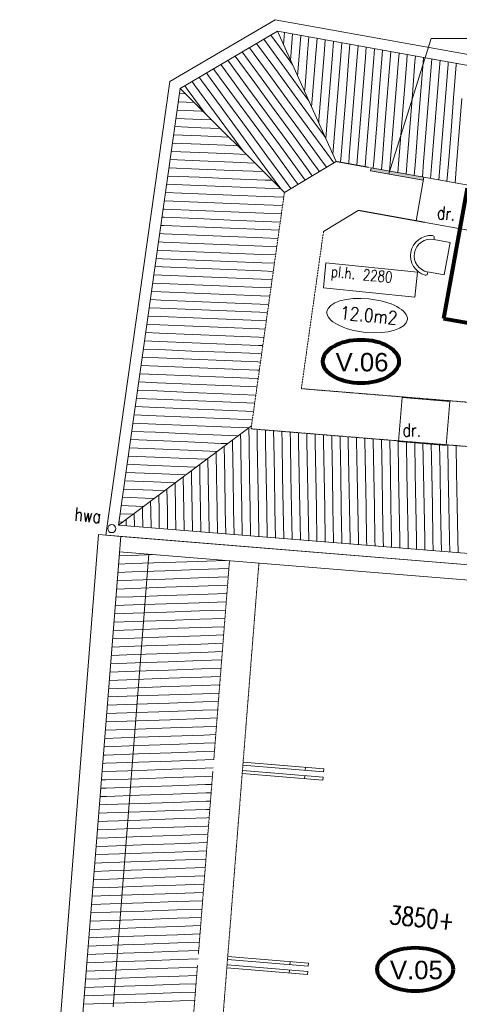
# Model space of a CAD drawing. Header units: millimetres. Extents: x -90830 to 24172, y -102460 to 73669.
# Tile 9 of 198: x -89713 to -83743, y 22146 to 35529. Entities that reach past the tile are written whole.
import ezdxf

# ---------------------------------------------------------------- set-up
doc = ezdxf.new("R2010")
doc.units = ezdxf.units.MM
doc.linetypes.add('ACAD_ISO14W100_S12', pattern=[0.009, 0.007, -0.001, 0, 0, 0, 0, 0, -0.001])
doc.linetypes.add('GETRENNT2_S6', pattern=[0.012, 0.007, -0.001, 0.001, -0.001, 0.001, -0.001])
for name, color, linetype, lineweight in [('Algemeen', 253, 'Continuous', 9), ('Algemeen01', 253, 'Continuous', 80), ('B22-BINNENWANDEN_1', 253, 'Continuous', 9), ('HOOGTEN', 253, 'Continuous', 9), ('Standard', 253, 'Continuous', 9), ('V21-BUITENWANDEN', 253, 'Continuous', 9), ('V26-DAKCONSTRUCTIES', 253, 'Continuous', 9), ('V27-DAKEN', 253, 'Continuous', 9), ('V36-HOOGTELIJN1500', 253, 'GETRENNT2_S6', 9), ('V36-HOOGTELIJN2000', 253, 'ACAD_ISO14W100_S12', 9)]:
    doc.layers.add(name, color=color, linetype=linetype, lineweight=lineweight)
doc.styles.add('ARIAL', font='arial.ttf')
doc.styles.add('TXT', font='txt.shx')

msp = doc.modelspace()

# ---------------------------------------------------------------- hatches: boundary and pattern name
at = {"layer": 'Standard'}
msp.add_hatch(color=256, dxfattribs=at).paths.add_polyline_path([(-84948, 33477), (-84233, 33348), (-84226, 33387), (-84941, 33516)])

# ---------------------------------------------------------------- linework, layer by layer
at = {"layer": 'Algemeen'}
for p, q in [((-84124, 35272), (-84700, 33432)), ((-81526, 35272), (-84124, 35272))]:
    msp.add_line(p, q, dxfattribs=at)
at = {"layer": 'Algemeen01'}
for p, q in [((-83637, 33241), (-83957, 31469)), ((-83957, 31469), (-83170, 31327))]:
    msp.add_line(p, q, dxfattribs=at)
for centre in [(-85079, 30884), (-84342, 22621)]:
    msp.add_ellipse(centre, major_axis=(516, 0), ratio=0.573767, dxfattribs=at)
at = {"layer": 'B22-BINNENWANDEN_1'}
for p, q in [((-84330, 32796), (-84223, 33387)), ((-84223, 33387), (-83367, 33232)), ((-84330, 32796), (-83473, 32642)), ((-84568, 29794), (-84519, 30392)), ((-84519, 30392), (-83871, 30339)), ((-83920, 29741), (-83871, 30339)), ((-84568, 29794), (-83920, 29741))]:
    msp.add_line(p, q, dxfattribs=at)
at = {"layer": 'Standard'}
for p, q in [((-85415, 33602), (-86214, 35372)), ((-86119, 35355), (-86132, 35191)), ((-86008, 35335), (-86027, 35094)), ((-86496, 35206), (-86250, 34870)), ((-86398, 35263), (-86159, 34936)), ((-86301, 35321), (-86068, 35002)), ((-85897, 35315), (-85915, 35086)), ((-85785, 35295), (-85803, 35077)), ((-85674, 35274), (-85690, 35068)), ((-85563, 35254), (-85578, 35059)), ((-85451, 35234), (-85466, 35050)), ((-85340, 35214), (-85354, 35041)), ((-86691, 35091), (-86432, 34737)), ((-86593, 35149), (-86341, 34803)), ((-86027, 35094), (-86036, 34978)), ((-85915, 35086), (-85940, 34766)), ((-85803, 35077), (-85838, 34628)), ((-85690, 35068), (-85726, 34619)), ((-85229, 35194), (-85242, 35032)), ((-85118, 35174), (-85130, 35023)), ((-85006, 35154), (-85018, 35014)), ((-84895, 35134), (-84905, 35005)), ((-84784, 35114), (-84793, 34996)), ((-84673, 35094), (-84681, 34988)), ((-84561, 35074), (-84569, 34979)), ((-86885, 34977), (-86879, 34967)), ((-86879, 34967), (-86613, 34604)), ((-86788, 35034), (-86788, 35034)), ((-86788, 35034), (-86522, 34671)), ((-86159, 34936), (-85894, 34573)), ((-86068, 35002), (-86012, 34926)), ((-85578, 35059), (-85614, 34610)), ((-85466, 35050), (-85502, 34601)), ((-85354, 35041), (-85390, 34592)), ((-85242, 35032), (-85277, 34584)), ((-85130, 35023), (-85165, 34575)), ((-85018, 35014), (-85053, 34566)), ((-84905, 35005), (-84941, 34557)), ((-84793, 34996), (-84829, 34548)), ((-84681, 34988), (-84717, 34539)), ((-84569, 34979), (-84605, 34530)), ((-84457, 34970), (-84492, 34521)), ((-84450, 35054), (-84457, 34970)), ((-84345, 34961), (-84380, 34512)), ((-84339, 35034), (-84345, 34961)), ((-84233, 34952), (-84268, 34503)), ((-84228, 35014), (-84233, 34952)), ((-84120, 34943), (-84156, 34494)), ((-84116, 34993), (-84120, 34943)), ((-84008, 34934), (-84044, 34486)), ((-84005, 34973), (-84008, 34934)), ((-83894, 34953), (-83896, 34925)), ((-83783, 34933), (-83784, 34916)), ((-87178, 34805), (-87151, 34768)), ((-87080, 34862), (-87061, 34835)), ((-87061, 34835), (-86795, 34471)), ((-86983, 34919), (-86970, 34901)), ((-86970, 34901), (-86704, 34538)), ((-86341, 34803), (-86075, 34440)), ((-86250, 34870), (-85984, 34506)), ((-83896, 34925), (-83932, 34477)), ((-83784, 34916), (-83820, 34468)), ((-87373, 34690), (-87333, 34636)), ((-87275, 34747), (-87242, 34702)), ((-87242, 34702), (-86977, 34339)), ((-87151, 34768), (-86886, 34405)), ((-86522, 34671), (-86257, 34307)), ((-86432, 34737), (-86166, 34374)), ((-87534, 34595), (-86118, 33181)), ((-87470, 34632), (-87424, 34569)), ((-87424, 34569), (-87195, 34256)), ((-87333, 34636), (-87067, 34272)), ((-86704, 34538), (-86439, 34174)), ((-86613, 34604), (-86348, 34241)), ((-85894, 34573), (-85787, 34427)), ((-85838, 34628), (-85844, 34553)), ((-85726, 34619), (-85748, 34341)), ((-85614, 34610), (-85650, 34162)), ((-85502, 34601), (-85537, 34153)), ((-85390, 34592), (-85425, 34144)), ((-85277, 34584), (-85313, 34135)), ((-85165, 34575), (-85201, 34126)), ((-85053, 34566), (-85089, 34117)), ((-84941, 34557), (-84977, 34108)), ((-84829, 34548), (-84864, 34099)), ((-84717, 34539), (-84752, 34090)), ((-84605, 34530), (-84640, 34081)), ((-87560, 34412), (-87342, 34403)), ((-87544, 34524), (-87460, 34520)), ((-86886, 34405), (-86620, 34042)), ((-86795, 34471), (-86529, 34108)), ((-86075, 34440), (-85810, 34077)), ((-85984, 34506), (-85719, 34143)), ((-84492, 34521), (-84528, 34073)), ((-84380, 34512), (-84416, 34064)), ((-84268, 34503), (-84304, 34055)), ((-84156, 34494), (-84192, 34046)), ((-84044, 34486), (-84079, 34037)), ((-83932, 34477), (-83967, 34028)), ((-83820, 34468), (-83855, 34019)), ((-83707, 34459), (-83743, 34010)), ((-87576, 34300), (-87242, 34286)), ((-87242, 34286), (-87224, 34285)), ((-87067, 34272), (-86802, 33909)), ((-86977, 34339), (-86711, 33975)), ((-86257, 34307), (-85991, 33944)), ((-86166, 34374), (-85901, 34010)), ((-87592, 34188), (-87246, 34174)), ((-87246, 34174), (-87107, 34168)), ((-86439, 34174), (-86173, 33811)), ((-86348, 34241), (-86082, 33878)), ((-85719, 34143), (-85562, 33928)), ((-85650, 34162), (-85652, 34128)), ((-85537, 34153), (-85556, 33916)), ((-85425, 34144), (-85460, 33703)), ((-85313, 34135), (-85349, 33686)), ((-87607, 34076), (-87251, 34061)), ((-87251, 34061), (-86989, 34051)), ((-86620, 34042), (-86355, 33678)), ((-86529, 34108), (-86264, 33745)), ((-85901, 34010), (-85635, 33647)), ((-85810, 34077), (-85544, 33713)), ((-85201, 34126), (-85237, 33677)), ((-85089, 34117), (-85124, 33669)), ((-84977, 34108), (-85012, 33660)), ((-84864, 34099), (-84900, 33651)), ((-84752, 34090), (-84788, 33642)), ((-84640, 34081), (-84676, 33633)), ((-84528, 34073), (-84564, 33624)), ((-84416, 34064), (-84452, 33615)), ((-84304, 34055), (-84339, 33606)), ((-84192, 34046), (-84227, 33597)), ((-84079, 34037), (-84115, 33588)), ((-83967, 34028), (-84003, 33579)), ((-83855, 34019), (-83891, 33571)), ((-83743, 34010), (-83779, 33562)), ((-87623, 33964), (-87255, 33949)), ((-87255, 33949), (-86872, 33933)), ((-86802, 33909), (-86679, 33741)), ((-86711, 33975), (-86446, 33612)), ((-86082, 33878), (-85817, 33514)), ((-85991, 33944), (-85726, 33581)), ((-87655, 33740), (-87265, 33724)), ((-87639, 33852), (-87260, 33836)), ((-87260, 33836), (-86810, 33818)), ((-86810, 33818), (-86754, 33816)), ((-86264, 33745), (-85998, 33381)), ((-86173, 33811), (-85908, 33448)), ((-87671, 33628), (-87269, 33612)), ((-87269, 33612), (-86820, 33593)), ((-87265, 33724), (-86815, 33706)), ((-86820, 33593), (-86519, 33581)), ((-86815, 33706), (-86636, 33698)), ((-86446, 33612), (-86180, 33249)), ((-86355, 33678), (-86089, 33315)), ((-86118, 33181), (-85415, 33602)), ((-85635, 33647), (-85545, 33524)), ((-85544, 33713), (-85448, 33582)), ((-85349, 33686), (-85356, 33591)), ((-85237, 33677), (-85245, 33571)), ((-85124, 33669), (-85134, 33551)), ((-85012, 33660), (-85022, 33531)), ((-84900, 33651), (-84911, 33511)), ((-84788, 33642), (-84800, 33491)), ((-84676, 33633), (-84689, 33471)), ((-84564, 33624), (-84577, 33451)), ((-84452, 33615), (-84466, 33431)), ((-84339, 33606), (-84355, 33411)), ((-84227, 33597), (-84244, 33391)), ((-87686, 33516), (-87274, 33499)), ((-87274, 33499), (-86824, 33481)), ((-86824, 33481), (-86401, 33464)), ((-85817, 33514), (-85739, 33408)), ((-85726, 33581), (-85642, 33466)), ((-84941, 33516), (-84948, 33477)), ((-84948, 33477), (-84233, 33348)), ((-84226, 33387), (-84941, 33516)), ((-84115, 33588), (-84132, 33371)), ((-84003, 33579), (-84021, 33350)), ((-83891, 33571), (-83910, 33330)), ((-83779, 33562), (-83799, 33310)), ((-87702, 33404), (-87278, 33387)), ((-87278, 33387), (-86829, 33368)), ((-86829, 33368), (-86379, 33350)), ((-86379, 33350), (-86284, 33346)), ((-85998, 33381), (-85933, 33291)), ((-85908, 33448), (-85836, 33350)), ((-84233, 33348), (-84226, 33387)), ((-87718, 33292), (-87283, 33274)), ((-87283, 33274), (-86833, 33256)), ((-86833, 33256), (-86384, 33238)), ((-86384, 33238), (-86166, 33229)), ((-86180, 33249), (-86164, 33227)), ((-86089, 33315), (-86030, 33233)), ((-87749, 33068), (-87742, 33068)), ((-87742, 33068), (-87292, 33050)), ((-87734, 33180), (-87288, 33162)), ((-87288, 33162), (-86838, 33144)), ((-86838, 33144), (-86388, 33125)), ((-86388, 33125), (-86127, 33115)), ((-87765, 32956), (-87746, 32956)), ((-87746, 32956), (-87297, 32937)), ((-87297, 32937), (-86847, 32919)), ((-87292, 33050), (-86843, 33031)), ((-86843, 33031), (-86393, 33013)), ((-86393, 33013), (-86143, 33003)), ((-85587, 32650), (-85115, 32938)), ((-87781, 32844), (-87751, 32843)), ((-87751, 32843), (-87301, 32825)), ((-87301, 32825), (-86852, 32806)), ((-86852, 32806), (-86402, 32788)), ((-86847, 32919), (-86397, 32900)), ((-86397, 32900), (-86159, 32891)), ((-87797, 32732), (-87756, 32731)), ((-87756, 32731), (-87306, 32712)), ((-87306, 32712), (-86856, 32694)), ((-86856, 32694), (-86407, 32676)), ((-86407, 32676), (-86190, 32667)), ((-86402, 32788), (-86174, 32779)), ((-87813, 32621), (-87760, 32618)), ((-87760, 32618), (-87311, 32600)), ((-87311, 32600), (-86861, 32582)), ((-86861, 32582), (-86411, 32563)), ((-86411, 32563), (-86206, 32555)), ((-84090, 32543), (-84085, 32566)), ((-83868, 32503), (-84090, 32543)), ((-87844, 32397), (-87769, 32394)), ((-87828, 32509), (-87765, 32506)), ((-87769, 32394), (-87320, 32375)), ((-87765, 32506), (-87315, 32488)), ((-87315, 32488), (-86865, 32469)), ((-86865, 32469), (-86416, 32451)), ((-86416, 32451), (-86222, 32443)), ((-83948, 32060), (-83868, 32503)), ((-87860, 32285), (-87774, 32281)), ((-87774, 32281), (-87324, 32263)), ((-87324, 32263), (-86875, 32244)), ((-87320, 32375), (-86870, 32357)), ((-86870, 32357), (-86420, 32338)), ((-86420, 32338), (-86238, 32331)), ((-87876, 32173), (-87779, 32169)), ((-87779, 32169), (-87329, 32150)), ((-87329, 32150), (-86879, 32132)), ((-86879, 32132), (-86430, 32114)), ((-86875, 32244), (-86425, 32226)), ((-86425, 32226), (-86253, 32219)), ((-85555, 32223), (-85589, 31884)), ((-84312, 32099), (-85555, 32223)), ((-87892, 32061), (-87783, 32056)), ((-87783, 32056), (-87333, 32038)), ((-87333, 32038), (-86884, 32020)), ((-86884, 32020), (-86434, 32001)), ((-86434, 32001), (-86285, 31995)), ((-86430, 32114), (-86269, 32107)), ((-84346, 31760), (-84312, 32099)), ((-84174, 32077), (-84169, 32100)), ((-84169, 32100), (-83948, 32060)), ((-87907, 31949), (-87788, 31944)), ((-87788, 31944), (-87338, 31926)), ((-87338, 31926), (-86888, 31907)), ((-86888, 31907), (-86439, 31889)), ((-86439, 31889), (-86301, 31883)), ((-85589, 31884), (-84346, 31760)), ((-87939, 31725), (-87797, 31719)), ((-87923, 31837), (-87792, 31832)), ((-87797, 31719), (-87347, 31701)), ((-87792, 31832), (-87343, 31813)), ((-87343, 31813), (-86893, 31795)), ((-86893, 31795), (-86443, 31776)), ((-86443, 31776), (-86317, 31771)), ((-87955, 31613), (-87801, 31607)), ((-87801, 31607), (-87352, 31588)), ((-87352, 31588), (-86902, 31570)), ((-87347, 31701), (-86898, 31682)), ((-86898, 31682), (-86448, 31664)), ((-86448, 31664), (-86332, 31659)), ((-87970, 31501), (-87806, 31494)), ((-87806, 31494), (-87356, 31476)), ((-87356, 31476), (-86907, 31458)), ((-86907, 31458), (-86457, 31439)), ((-86902, 31570), (-86453, 31552)), ((-86453, 31552), (-86348, 31547)), ((-87986, 31389), (-87811, 31382)), ((-87811, 31382), (-87361, 31364)), ((-87361, 31364), (-86911, 31345)), ((-86911, 31345), (-86462, 31327)), ((-86462, 31327), (-86380, 31323)), ((-86457, 31439), (-86364, 31435)), ((-88002, 31277), (-87815, 31269)), ((-87815, 31269), (-87366, 31251)), ((-87366, 31251), (-86916, 31233)), ((-86916, 31233), (-86466, 31214)), ((-86466, 31214), (-86395, 31211)), ((-88034, 31053), (-87824, 31045)), ((-88018, 31165), (-87820, 31157)), ((-87820, 31157), (-87370, 31139)), ((-87370, 31139), (-86921, 31120)), ((-86921, 31120), (-86471, 31102)), ((-86471, 31102), (-86411, 31100)), ((-88049, 30941), (-87829, 30932)), ((-87829, 30932), (-87379, 30914)), ((-87824, 31045), (-87375, 31026)), ((-87375, 31026), (-86925, 31008)), ((-86925, 31008), (-86476, 30990)), ((-86476, 30990), (-86427, 30988)), ((-88065, 30829), (-87834, 30820)), ((-87834, 30820), (-87384, 30801)), ((-87384, 30801), (-86934, 30783)), ((-87379, 30914), (-86930, 30896)), ((-86934, 30783), (-86485, 30765)), ((-86930, 30896), (-86480, 30877)), ((-86480, 30877), (-86443, 30876)), ((-88081, 30717), (-87838, 30707)), ((-87838, 30707), (-87389, 30689)), ((-87389, 30689), (-86939, 30671)), ((-86939, 30671), (-86489, 30652)), ((-86489, 30652), (-86474, 30652)), ((-86485, 30765), (-86459, 30764)), ((-88097, 30605), (-87843, 30595)), ((-87843, 30595), (-87393, 30577)), ((-87393, 30577), (-86944, 30558)), ((-86944, 30558), (-86494, 30540)), ((-86494, 30540), (-86490, 30540)), ((-88128, 30382), (-87852, 30370)), ((-88112, 30493), (-87847, 30483)), ((-87847, 30483), (-87398, 30464)), ((-87398, 30464), (-86948, 30446)), ((-86948, 30446), (-86506, 30428)), ((-88144, 30270), (-87857, 30258)), ((-87857, 30258), (-87407, 30239)), ((-87852, 30370), (-87402, 30352)), ((-87402, 30352), (-86953, 30333)), ((-86953, 30333), (-86522, 30316)), ((-88160, 30158), (-87861, 30145)), ((-87861, 30145), (-87412, 30127)), ((-87412, 30127), (-86962, 30109)), ((-87407, 30239), (-86957, 30221)), ((-86957, 30221), (-86537, 30204)), ((-88176, 30046), (-87866, 30033)), ((-87866, 30033), (-87416, 30015)), ((-87416, 30015), (-86967, 29996)), ((-86967, 29996), (-86601, 29981)), ((-86962, 30109), (-86553, 30092)), ((-86599, 29777), (-86603, 29980)), ((-88191, 29934), (-87870, 29921)), ((-87870, 29921), (-87421, 29902)), ((-87421, 29902), (-86971, 29884)), ((-86971, 29884), (-86744, 29875)), ((-86712, 29775), (-86714, 29897)), ((-86487, 29779), (-86490, 29961)), ((-86374, 29781), (-86377, 29952)), ((-86262, 29783), (-86265, 29943)), ((-86149, 29785), (-86152, 29933)), ((-86037, 29787), (-86039, 29924)), ((-85925, 29789), (-85927, 29915)), ((-85812, 29791), (-85814, 29906)), ((-85700, 29793), (-85701, 29897)), ((-85587, 29795), (-85589, 29887)), ((-85475, 29797), (-85476, 29878)), ((-85362, 29799), (-85363, 29869)), ((-85250, 29801), (-85251, 29860)), ((-85137, 29803), (-85138, 29851)), ((-88207, 29822), (-87875, 29808)), ((-87875, 29808), (-87425, 29790)), ((-87425, 29790), (-86976, 29771)), ((-86976, 29771), (-86887, 29768)), ((-86929, 29321), (-86936, 29731)), ((-86824, 29773), (-86825, 29814)), ((-86816, 29323), (-86824, 29773)), ((-86704, 29325), (-86712, 29775)), ((-86591, 29327), (-86599, 29777)), ((-86479, 29329), (-86487, 29779)), ((-86367, 29331), (-86374, 29781)), ((-86254, 29333), (-86262, 29783)), ((-86142, 29335), (-86149, 29785)), ((-86029, 29337), (-86037, 29787)), ((-85917, 29339), (-85925, 29789)), ((-85804, 29341), (-85812, 29791)), ((-85692, 29343), (-85700, 29793)), ((-85579, 29345), (-85587, 29795)), ((-85467, 29347), (-85475, 29797)), ((-85354, 29349), (-85362, 29799)), ((-85242, 29351), (-85250, 29801)), ((-85129, 29353), (-85137, 29803)), ((-85025, 29805), (-85025, 29841)), ((-85017, 29355), (-85025, 29805)), ((-84912, 29807), (-84913, 29832)), ((-84904, 29357), (-84912, 29807)), ((-84800, 29809), (-84800, 29823)), ((-84792, 29359), (-84800, 29809)), ((-84687, 29811), (-84687, 29814)), ((-84679, 29361), (-84687, 29811)), ((-84567, 29363), (-84575, 29805)), ((-84454, 29365), (-84462, 29795)), ((-84342, 29367), (-84349, 29786)), ((-84229, 29369), (-84237, 29777)), ((-84117, 29371), (-84124, 29768)), ((-84004, 29373), (-84011, 29759)), ((-83892, 29375), (-83898, 29749)), ((-83779, 29377), (-83786, 29740)), ((-88239, 29598), (-87884, 29583)), ((-88223, 29710), (-87880, 29696)), ((-87884, 29583), (-87435, 29565)), ((-87880, 29696), (-87430, 29677)), ((-87430, 29677), (-87030, 29661)), ((-87041, 29319), (-87047, 29648)), ((-88255, 29486), (-87889, 29471)), ((-87889, 29471), (-87439, 29453)), ((-87439, 29453), (-87316, 29448)), ((-87435, 29565), (-87173, 29554)), ((-87266, 29315), (-87269, 29482)), ((-87154, 29317), (-87158, 29565)), ((-88270, 29374), (-87893, 29359)), ((-87893, 29359), (-87459, 29341)), ((-87491, 29311), (-87491, 29317)), ((-87483, 28861), (-87491, 29311)), ((-87379, 29313), (-87380, 29399)), ((-87371, 28863), (-87379, 29313)), ((-87258, 28865), (-87266, 29315)), ((-87146, 28867), (-87154, 29317)), ((-87033, 28869), (-87041, 29319)), ((-86921, 28871), (-86929, 29321)), ((-86809, 28873), (-86816, 29323)), ((-86696, 28875), (-86704, 29325)), ((-86584, 28877), (-86591, 29327)), ((-86471, 28879), (-86479, 29329)), ((-86359, 28881), (-86367, 29331)), ((-86246, 28883), (-86254, 29333)), ((-86134, 28885), (-86142, 29335)), ((-86021, 28887), (-86029, 29337)), ((-85909, 28889), (-85917, 29339)), ((-85796, 28891), (-85804, 29341)), ((-85684, 28893), (-85692, 29343)), ((-85571, 28895), (-85579, 29345)), ((-85459, 28897), (-85467, 29347)), ((-85346, 28899), (-85354, 29349)), ((-85234, 28901), (-85242, 29351)), ((-85121, 28903), (-85129, 29353)), ((-85009, 28905), (-85017, 29355)), ((-84896, 28907), (-84904, 29357)), ((-84784, 28909), (-84792, 29359)), ((-84671, 28911), (-84679, 29361)), ((-84559, 28913), (-84567, 29363)), ((-84446, 28915), (-84454, 29365)), ((-84334, 28917), (-84342, 29367)), ((-84221, 28919), (-84229, 29369)), ((-84109, 28921), (-84117, 29371)), ((-83996, 28923), (-84004, 29373)), ((-83884, 28925), (-83892, 29375)), ((-83771, 28927), (-83779, 29377)), ((-88286, 29262), (-87898, 29246)), ((-87898, 29246), (-87602, 29234)), ((-87596, 28859), (-87602, 29234)), ((-88302, 29150), (-87903, 29134)), ((-87903, 29134), (-87745, 29127)), ((-87821, 28855), (-87825, 29068)), ((-87708, 28857), (-87714, 29151)), ((-88333, 28926), (-88031, 28914)), ((-88318, 29038), (-87907, 29021)), ((-87933, 28853), (-87936, 28985)), ((-87907, 29021), (-87888, 29021)), ((-84776, 28459), (-84784, 28909)), ((-84663, 28461), (-84671, 28911)), ((-84551, 28463), (-84559, 28913)), ((-84438, 28465), (-84446, 28915)), ((-84326, 28467), (-84334, 28917)), ((-84213, 28469), (-84221, 28919)), ((-84101, 28471), (-84109, 28921)), ((-83989, 28473), (-83996, 28923)), ((-83876, 28475), (-83884, 28925)), ((-83764, 28477), (-83771, 28927)), ((-88349, 28814), (-88174, 28807)), ((-88155, 28642), (-88158, 28819)), ((-88046, 28851), (-88047, 28902)), ((-88042, 28633), (-88046, 28851)), ((-87929, 28624), (-87933, 28853)), ((-87817, 28614), (-87821, 28855)), ((-87704, 28605), (-87708, 28857)), ((-87591, 28596), (-87596, 28859)), ((-87479, 28587), (-87483, 28861)), ((-87366, 28578), (-87371, 28863)), ((-87253, 28568), (-87258, 28865)), ((-87141, 28559), (-87146, 28867)), ((-87028, 28550), (-87033, 28869)), ((-86915, 28541), (-86921, 28871)), ((-86802, 28532), (-86809, 28873)), ((-86690, 28522), (-86696, 28875)), ((-86577, 28513), (-86584, 28877)), ((-86464, 28504), (-86471, 28879)), ((-86352, 28495), (-86359, 28881)), ((-86239, 28486), (-86246, 28883)), ((-86126, 28476), (-86134, 28885)), ((-86014, 28467), (-86021, 28887)), ((-85901, 28458), (-85909, 28889)), ((-85788, 28449), (-85796, 28891)), ((-85676, 28443), (-85684, 28893)), ((-85563, 28445), (-85571, 28895)), ((-85451, 28447), (-85459, 28897)), ((-85338, 28449), (-85346, 28899)), ((-85226, 28451), (-85234, 28901)), ((-85113, 28453), (-85121, 28903)), ((-85001, 28455), (-85009, 28905)), ((-84888, 28457), (-84896, 28907)), ((-88365, 28702), (-88317, 28700)), ((-88267, 28651), (-88269, 28736)), ((-85676, 28440), (-85676, 28443)), ((-85563, 28430), (-85563, 28445)), ((-85450, 28421), (-85451, 28447)), ((-85338, 28412), (-85338, 28449)), ((-85225, 28403), (-85226, 28451)), ((-85112, 28394), (-85113, 28453)), ((-85000, 28384), (-85001, 28455)), ((-84887, 28375), (-84888, 28457)), ((-84774, 28366), (-84776, 28459)), ((-84662, 28357), (-84663, 28461)), ((-84549, 28348), (-84551, 28463)), ((-84436, 28338), (-84438, 28465)), ((-84324, 28329), (-84326, 28467)), ((-84211, 28320), (-84213, 28469)), ((-84098, 28311), (-84101, 28471)), ((-83985, 28302), (-83989, 28473)), ((-83873, 28292), (-83876, 28475)), ((-83760, 28283), (-83764, 28477)), ((-88363, 28242), (-88198, 28248)), ((-88198, 28248), (-87888, 28259)), ((-88372, 28130), (-88194, 28136)), ((-88194, 28136), (-87744, 28152)), ((-87744, 28152), (-87295, 28167)), ((-87295, 28167), (-86922, 28180)), ((-88381, 28017), (-88190, 28023)), ((-88190, 28023), (-87740, 28039)), ((-87740, 28039), (-87291, 28055)), ((-87291, 28055), (-86872, 28069)), ((-88390, 27904), (-88186, 27911)), ((-88186, 27911), (-87736, 27927)), ((-87736, 27927), (-87287, 27942)), ((-87287, 27942), (-86881, 27957)), ((-87283, 27830), (-86890, 27844)), ((-88399, 27791), (-88182, 27799)), ((-88182, 27799), (-87733, 27814)), ((-87733, 27814), (-87283, 27830)), ((-87729, 27702), (-87279, 27718)), ((-87279, 27718), (-86899, 27731)), ((-88417, 27565), (-88174, 27574)), ((-88408, 27678), (-88178, 27686)), ((-88178, 27686), (-87729, 27702)), ((-88174, 27574), (-87725, 27589)), ((-87725, 27589), (-87275, 27605)), ((-87275, 27605), (-86908, 27618)), ((-88426, 27452), (-88170, 27461)), ((-88170, 27461), (-87721, 27477)), ((-87721, 27477), (-87271, 27493)), ((-87271, 27493), (-86917, 27505)), ((-88434, 27339), (-88167, 27349)), ((-88167, 27349), (-87717, 27365)), ((-87717, 27365), (-87267, 27380)), ((-87267, 27380), (-86926, 27392)), ((-88443, 27227), (-88163, 27236)), ((-88163, 27236), (-87713, 27252)), ((-87713, 27252), (-87263, 27268)), ((-87263, 27268), (-86935, 27279)), ((-88452, 27114), (-88159, 27124)), ((-88159, 27124), (-87709, 27140)), ((-87709, 27140), (-87259, 27155)), ((-87705, 27027), (-87255, 27043)), ((-87259, 27155), (-86943, 27166)), ((-87255, 27043), (-86952, 27053)), ((-88461, 27001), (-88155, 27012)), ((-88155, 27012), (-87705, 27027)), ((-88151, 26899), (-87701, 26915)), ((-87701, 26915), (-87251, 26930)), ((-87251, 26930), (-86961, 26941)), ((-88479, 26775), (-88147, 26787)), ((-88470, 26888), (-88151, 26899)), ((-88147, 26787), (-87697, 26802)), ((-87697, 26802), (-87247, 26818)), ((-87247, 26818), (-86970, 26828)), ((-88488, 26662), (-88143, 26674)), ((-88143, 26674), (-87693, 26690)), ((-87693, 26690), (-87244, 26706)), ((-87244, 26706), (-86979, 26715)), ((-88497, 26549), (-88139, 26562)), ((-88139, 26562), (-87689, 26577)), ((-87689, 26577), (-87240, 26593)), ((-87240, 26593), (-86988, 26602)), ((-88506, 26436), (-88135, 26449)), ((-88135, 26449), (-87685, 26465)), ((-87685, 26465), (-87236, 26481)), ((-87681, 26353), (-87232, 26368)), ((-87236, 26481), (-86997, 26489)), ((-87232, 26368), (-87006, 26376)), ((-88515, 26324), (-88131, 26337)), ((-88131, 26337), (-87681, 26353)), ((-88127, 26224), (-87678, 26240)), ((-87678, 26240), (-87228, 26256)), ((-87228, 26256), (-87015, 26263)), ((-88533, 26098), (-88123, 26112)), ((-88524, 26211), (-88127, 26224)), ((-88123, 26112), (-87674, 26128)), ((-87674, 26128), (-87224, 26143)), ((-87224, 26143), (-87024, 26150)), ((-88542, 25985), (-88119, 26000)), ((-88119, 26000), (-87670, 26015)), ((-87670, 26015), (-87220, 26031)), ((-87220, 26031), (-87033, 26038)), ((-88550, 25872), (-88115, 25887)), ((-88115, 25887), (-87666, 25903)), ((-87666, 25903), (-87216, 25919)), ((-87216, 25919), (-87042, 25925)), ((-88559, 25759), (-88112, 25775)), ((-88112, 25775), (-87662, 25790)), ((-87662, 25790), (-87212, 25806)), ((-87212, 25806), (-87051, 25812)), ((-87208, 25694), (-87059, 25699)), ((-88568, 25646), (-88557, 25647)), ((-88557, 25647), (-88108, 25662)), ((-88108, 25662), (-87658, 25678)), ((-88104, 25550), (-87654, 25566)), ((-87658, 25678), (-87208, 25694)), ((-87654, 25566), (-87204, 25581)), ((-87204, 25581), (-87068, 25586)), ((-88577, 25533), (-88553, 25534)), ((-88553, 25534), (-88104, 25550)), ((-88550, 25422), (-88100, 25437)), ((-88100, 25437), (-87650, 25453)), ((-87650, 25453), (-87200, 25469)), ((-87200, 25469), (-87077, 25473)), ((-88595, 25308), (-88546, 25309)), ((-88586, 25420), (-88550, 25422)), ((-88546, 25309), (-88096, 25325)), ((-88096, 25325), (-87646, 25341)), ((-87646, 25341), (-87196, 25356)), ((-87196, 25356), (-87086, 25360)), ((-88604, 25195), (-88542, 25197)), ((-88542, 25197), (-88092, 25213)), ((-88092, 25213), (-87642, 25228)), ((-87642, 25228), (-87192, 25244)), ((-87192, 25244), (-87095, 25247)), ((-88613, 25082), (-88538, 25084)), ((-88538, 25084), (-88088, 25100)), ((-88088, 25100), (-87638, 25116)), ((-87638, 25116), (-87189, 25132)), ((-87189, 25132), (-87104, 25135)), ((-88622, 24969), (-88534, 24972)), ((-88534, 24972), (-88084, 24988)), ((-88084, 24988), (-87634, 25003)), ((-87634, 25003), (-87185, 25019)), ((-87630, 24891), (-87181, 24907)), ((-87185, 25019), (-87113, 25022)), ((-87181, 24907), (-87122, 24909)), ((-88631, 24856), (-88530, 24860)), ((-88530, 24860), (-88080, 24875)), ((-88526, 24747), (-88076, 24763)), ((-88080, 24875), (-87630, 24891)), ((-88076, 24763), (-87627, 24779)), ((-87627, 24779), (-87177, 24794)), ((-87177, 24794), (-87131, 24796)), ((-88649, 24630), (-88522, 24635)), ((-88640, 24743), (-88526, 24747)), ((-88522, 24635), (-88072, 24650)), ((-88072, 24650), (-87623, 24666)), ((-87623, 24666), (-87173, 24682)), ((-87173, 24682), (-87140, 24683)), ((-88657, 24517), (-88518, 24522)), ((-88518, 24522), (-88068, 24538)), ((-88068, 24538), (-87619, 24554)), ((-87619, 24554), (-87169, 24569)), ((-87169, 24569), (-87149, 24570)), ((-88666, 24405), (-88514, 24410)), ((-88514, 24410), (-88064, 24426)), ((-88064, 24426), (-87615, 24441)), ((-87615, 24441), (-87165, 24457)), ((-87165, 24457), (-87158, 24457)), ((-88675, 24292), (-88510, 24297)), ((-88510, 24297), (-88061, 24313)), ((-88061, 24313), (-87611, 24329)), ((-87611, 24329), (-87166, 24344)), ((-87607, 24216), (-87175, 24231)), ((-88684, 24179), (-88506, 24185)), ((-88506, 24185), (-88057, 24201)), ((-88057, 24201), (-87607, 24216)), ((-88053, 24088), (-87603, 24104)), ((-87603, 24104), (-87184, 24119)), ((-88702, 23953), (-88498, 23960)), ((-88693, 24066), (-88502, 24073)), ((-88502, 24073), (-88053, 24088)), ((-88498, 23960), (-88049, 23976)), ((-88049, 23976), (-87599, 23992)), ((-87599, 23992), (-87193, 24006)), ((-88711, 23840), (-88495, 23848)), ((-88495, 23848), (-88045, 23863)), ((-88045, 23863), (-87595, 23879)), ((-87595, 23879), (-87202, 23893)), ((-88720, 23727), (-88491, 23735)), ((-88491, 23735), (-88041, 23751)), ((-88041, 23751), (-87591, 23767)), ((-87591, 23767), (-87211, 23780)), ((-88729, 23614), (-88487, 23623)), ((-88487, 23623), (-88037, 23639)), ((-88037, 23639), (-87587, 23654)), ((-87587, 23654), (-87220, 23667)), ((-88738, 23502), (-88483, 23510)), ((-88483, 23510), (-88033, 23526)), ((-88033, 23526), (-87583, 23542)), ((-88029, 23414), (-87579, 23429)), ((-87583, 23542), (-87229, 23554)), ((-87579, 23429), (-87238, 23441)), ((-88747, 23389), (-88479, 23398)), ((-88479, 23398), (-88029, 23414)), ((-88475, 23286), (-88025, 23301)), ((-88025, 23301), (-87575, 23317)), ((-87575, 23317), (-87247, 23328)), ((-88765, 23163), (-88471, 23173)), ((-88756, 23276), (-88475, 23286)), ((-88471, 23173), (-88021, 23189)), ((-88021, 23189), (-87572, 23205)), ((-87572, 23205), (-87256, 23216)), ((-88773, 23050), (-88467, 23061)), ((-88467, 23061), (-88017, 23076)), ((-88017, 23076), (-87568, 23092)), ((-87568, 23092), (-87265, 23103)), ((-88782, 22937), (-88463, 22948)), ((-88463, 22948), (-88013, 22964)), ((-88013, 22964), (-87564, 22980)), ((-87564, 22980), (-87274, 22990)), ((-88791, 22824), (-88459, 22836)), ((-88459, 22836), (-88009, 22852)), ((-88009, 22852), (-87560, 22867)), ((-88006, 22739), (-87556, 22755)), ((-87560, 22867), (-87282, 22877)), ((-87556, 22755), (-87291, 22764)), ((-88800, 22711), (-88455, 22723)), ((-88455, 22723), (-88006, 22739)), ((-88451, 22611), (-88002, 22627)), ((-88002, 22627), (-87552, 22642)), ((-87552, 22642), (-87300, 22651)), ((-88818, 22486), (-88447, 22499)), ((-88809, 22598), (-88451, 22611)), ((-88447, 22499), (-87998, 22514)), ((-87998, 22514), (-87548, 22530)), ((-87548, 22530), (-87309, 22538)), ((-88827, 22373), (-88444, 22386)), ((-88444, 22386), (-87994, 22402)), ((-87994, 22402), (-87544, 22418)), ((-87544, 22418), (-87318, 22425)), ((-88836, 22260), (-88440, 22274)), ((-88440, 22274), (-87990, 22289)), ((-87990, 22289), (-87540, 22305)), ((-87540, 22305), (-87327, 22313)), ((-88845, 22147), (-88436, 22161)), ((-88436, 22161), (-87986, 22177)), ((-87986, 22177), (-87536, 22193)), ((-87536, 22193), (-87336, 22200))]:
    msp.add_line(p, q, dxfattribs=at)
msp.add_circle((-88463, 28612), 55, dxfattribs=at)
for centre, radius, start, end in [((-84130, 32321), 275, 85.6306, 253.9157), ((-84130, 32321), 225, 79.7732, 259.7732), ((-84110, 32570), 25.5, 349.7732, 85.6306), ((-84199, 32082), 25.5, 253.9157, 349.7732)]:
    msp.add_arc(centre, radius, start, end, dxfattribs=at)
msp.add_ellipse((-84994, 31507), major_axis=(547, -54), ratio=0.415553, dxfattribs=at)
at = {"layer": 'V21-BUITENWANDEN'}
for p, q in [((-87673, 34687), (-86242, 35529)), ((-86242, 35529), (-74571, 33424)), ((-87534, 34595), (-86214, 35372)), ((-87534, 34595), (-86214, 35372)), ((-86214, 35372), (-74749, 33303)), ((-86214, 35372), (-74749, 33303)), ((-88542, 28523), (-87673, 34687)), ((-88371, 28660), (-87534, 34595)), ((-88371, 28660), (-87534, 34595)), ((-79251, 27915), (-88371, 28660)), ((-89713, 14968), (-88641, 28531)), ((-89414, 14943), (-88342, 28507)), ((-88641, 28531), (-81635, 27959)), ((-79272, 27766), (-88542, 28523)), ((-81635, 27959), (-88392, 28511)), ((-79272, 27766), (-88392, 28511)), ((-87944, 28474), (-87943, 28475)), ((-88446, 22113), (-87960, 28265)), ((-88359, 28298), (-79339, 27561))]:
    msp.add_line(p, q, dxfattribs=at)
at = {"layer": 'V26-DAKCONSTRUCTIES'}
for p, q in [((-86679, 25438), (-85583, 25348)), ((-86688, 25323), (-85592, 25233)), ((-86682, 25398), (-85586, 25308)), ((-85832, 25367), (-85835, 25328)), ((-85583, 25348), (-85586, 25308)), ((-86691, 25283), (-85595, 25193)), ((-85841, 25253), (-85844, 25213)), ((-85592, 25233), (-85595, 25193)), ((-86891, 22755), (-85795, 22665)), ((-86888, 22795), (-85791, 22705)), ((-86900, 22641), (-85804, 22550)), ((-86897, 22681), (-85800, 22590)), ((-86041, 22724), (-86044, 22684)), ((-85791, 22705), (-85795, 22665)), ((-86050, 22610), (-86053, 22570)), ((-85800, 22590), (-85804, 22550))]:
    msp.add_line(p, q, dxfattribs=at)
at = {"layer": 'V27-DAKEN'}
msp.add_line((-88371, 28660), (-86565, 30008), dxfattribs=at)
msp.add_line((-88371, 28660), (-86565, 30008), dxfattribs=at)
at = {"layer": 'V36-HOOGTELIJN1500'}
for p, q in [((-85415, 33602), (-76646, 32020)), ((-86571, 29968), (-86118, 33181)), ((-79042, 29353), (-86571, 29968)), ((-86847, 28385), (-86847, 28389)), ((-87077, 25471), (-86864, 28175)), ((-87286, 22828), (-87090, 25316)), ((-87350, 22026), (-87299, 22674))]:
    msp.add_line(p, q, dxfattribs=at)
at = {"layer": 'V36-HOOGTELIJN2000'}
for p, q in [((-85115, 32938), (-77357, 31538)), ((-85888, 30514), (-85587, 32650)), ((-78955, 29948), (-85888, 30514)), ((-86448, 28352), (-86448, 28357)), ((-86679, 25438), (-86465, 28143)), ((-86888, 22795), (-86679, 25438)), ((-86959, 21895), (-86888, 22795))]:
    msp.add_line(p, q, dxfattribs=at)

# ---------------------------------------------------------------- texts
at = {"layer": 'Algemeen', "char_height": 250, "width": 845.72, "attachment_point": 7, "style": 'ARIAL'}
for s, insert in [('\\W1.00;V.06', (-85423, 30746)), ('\\W1.00;V.05', (-84685, 22484))]:
    msp.add_mtext(s, dxfattribs=dict(at, insert=insert))
at = {"layer": 'HOOGTEN', "insert": (-84702, 23240), "char_height": 250, "width": 960.46, "attachment_point": 7, "rotation": 354.3169, "style": 'TXT'}
msp.add_mtext('\\W0.78;3850+', dxfattribs=at)
at = {"layer": 'Standard', "attachment_point": 7, "style": 'TXT'}
for s, insert, char_height, width, rotation in [('\\W0.78;dr.', (-84054, 32821), 180, 425.13, 354.3169), ('\\W0.78;pl.h.\\~2280', (-85496, 31985), 150, 1131.28, 354.3169), ('\\W0.84;12.0m2', (-85367, 31461), 180, 891.6, 354.3169), ('\\W0.78;dr.', (-84515, 29863), 180, 425.13, 359.9003), ('\\W0.78;hwa', (-88977, 28721), 180, 425.13, 354.3169)]:
    msp.add_mtext(s, dxfattribs=dict(at, insert=insert, char_height=char_height, width=width, rotation=rotation))

doc.saveas('drawing.dxf')
